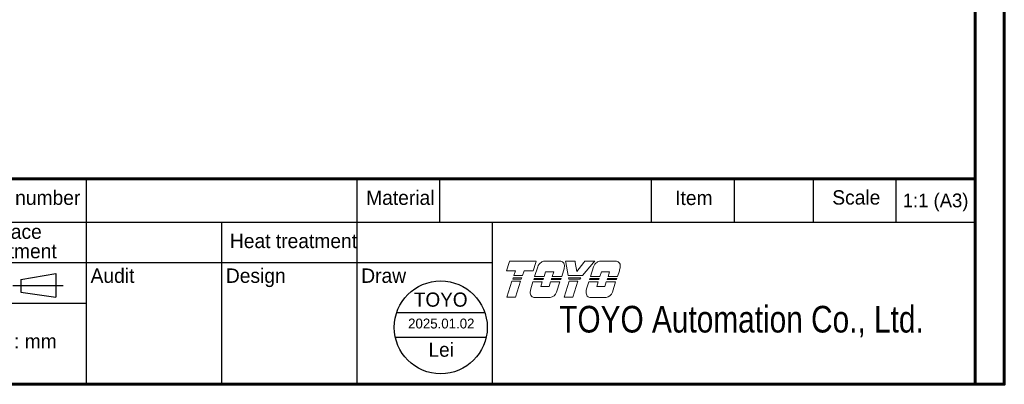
# Model space of a CAD drawing. Header units: millimetres. Extents: x 0 to 7391, y -1386 to 1502.
# Tile 125 of 127: x 6674 to 6853, y 1085 to 1152. Entities that reach past the tile are written whole.
import ezdxf
from ezdxf.enums import TextEntityAlignment as Align

# ---------------------------------------------------------------- set-up
doc = ezdxf.new("R2010")
doc.units = ezdxf.units.MM
doc.header["$LTSCALE"] = 0.5
doc.layers.add('BORDER', color=7, linetype='Continuous')
doc.layers.add('圖框', color=7, linetype='Continuous')
doc.layers.add('可見 (ISO)', color=7, linetype='Continuous', lineweight=25)
doc.styles.add('SEACAD_arial_ttf', font='arial.ttf', dxfattribs={"height": 0.2})
doc.styles.add('標題欄', font='txt')

# ---------------------------------------------------------------- blocks, each defined once
blk = doc.blocks.new('A4-英文圖框-橫式')
at = {"layer": 'BORDER', "color": 123, "linetype": 'Continuous', "lineweight": 60, "ltscale": 25.4}
for p, q in [((2549.79, 183.5), (2549.79, -95.06)), ((2151.7, -57.78), (2549.79, -57.78))]:
    blk.add_line(p, q, dxfattribs=at)
at = {"layer": 'BORDER', "color": 60, "linetype": 'Continuous', "ltscale": 25.4}
for p, q in [((2388.73, -65.63), (2388.73, -57.78)), ((2437.78, -65.63), (2437.78, -57.78)), ((2452.78, -65.63), (2452.78, -57.78)), ((2491.17, -65.63), (2491.17, -57.78)), ((2506.17, -65.63), (2506.17, -57.78)), ((2520.48, -65.63), (2520.48, -57.78)), ((2535.48, -65.63), (2535.48, -57.78)), ((2151.7, -65.63), (2549.79, -65.63)), ((2388.73, -95.06), (2388.73, -65.63)), ((2413.26, -95.06), (2413.26, -65.63)), ((2437.78, -95.06), (2437.78, -65.63)), ((2462.31, -95.06), (2462.31, -65.63)), ((2364.21, -72.99), (2462.31, -72.99)), ((2364.21, -80.35), (2388.73, -80.35)), ((2364.21, -95.06), (2549.79, -95.06))]:
    blk.add_line(p, q, dxfattribs=at)
at = {"layer": 'BORDER', "color": 7, "linetype": 'Continuous', "ltscale": 25.4}
for p, q in [((2376.83, -76.06), (2383.16, -74.99)), ((2376.83, -76.06), (2376.83, -78.37)), ((2383.16, -74.99), (2383.16, -79.24)), ((2376.83, -78.37), (2383.16, -79.24))]:
    blk.add_line(p, q, dxfattribs=at)
at = {"layer": 'BORDER', "color": 4, "linetype": 'Continuous', "ltscale": 25.4}
blk.add_line((2375.39, -77.12), (2384.51, -77.12), dxfattribs=at)
at = {"layer": 'BORDER', "color": 123, "linetype": 'Continuous', "lineweight": 60, "ltscale": 25.4}
blk.add_lwpolyline([(2151.7, 188.79), (2555.09, 188.79), (2555.09, -95.06), (2151.7, -95.06)], close=True, dxfattribs=at)
at = {"layer": '可見 (ISO)', "lineweight": 5}
for p, q in [((2464.86, -74.45), (2465.34, -72.94)), ((2465.42, -72.7), (2465.34, -72.94)), ((2465.42, -72.7), (2470.26, -72.7)), ((2470.18, -72.94), (2469.69, -74.45)), ((2470.18, -72.94), (2470.26, -72.7)), ((2471.8, -72.7), (2474.55, -72.7)), ((2475.55, -72.7), (2475.59, -72.94)), ((2475.55, -72.7), (2477.31, -72.7)), ((2476.04, -75.35), (2475.59, -72.94)), ((2477.34, -72.94), (2477.31, -72.7)), ((2477.34, -72.94), (2477.59, -74.57)), ((2477.59, -74.57), (2478.86, -72.94)), ((2480.66, -72.94), (2478.67, -75.35)), ((2479.05, -72.7), (2478.86, -72.94)), ((2479.05, -72.7), (2480.86, -72.7)), ((2480.66, -72.94), (2480.86, -72.7)), ((2481.92, -72.7), (2484.68, -72.7)), ((2466.49, -74.45), (2464.86, -74.45)), ((2466.2, -75.35), (2466.49, -74.45)), ((2468.06, -74.45), (2467.77, -75.35)), ((2469.69, -74.45), (2468.06, -74.45)), ((2469.97, -75.48), (2470.53, -73.73)), ((2471.95, -74.66), (2471.69, -75.48)), ((2473.43, -74.66), (2471.95, -74.66)), ((2473.17, -75.48), (2473.43, -74.66)), ((2475.2, -74.5), (2474.89, -75.48)), ((2480.09, -75.48), (2480.65, -73.73)), ((2482.08, -74.66), (2481.81, -75.48)), ((2483.55, -74.66), (2482.08, -74.66)), ((2483.29, -75.48), (2483.55, -74.66)), ((2485.33, -74.5), (2485.01, -75.48)), ((2464.9, -79.28), (2465.84, -76.38)), ((2465.84, -76.38), (2467.4, -76.38)), ((2465.99, -75.96), (2466.06, -75.75)), ((2467.55, -75.96), (2465.99, -75.96)), ((2466.06, -75.75), (2467.62, -75.75)), ((2467.77, -75.35), (2466.2, -75.35)), ((2467.4, -76.38), (2466.47, -79.28)), ((2467.62, -75.75), (2467.55, -75.96)), ((2469.25, -77.77), (2469.66, -76.5)), ((2469.66, -76.5), (2471.36, -76.5)), ((2469.79, -76.08), (2469.86, -75.88)), ((2471.49, -76.08), (2469.79, -76.08)), ((2469.86, -75.88), (2471.56, -75.88)), ((2471.69, -75.48), (2469.97, -75.48)), ((2471.36, -76.5), (2471.09, -77.31)), ((2471.56, -75.88), (2471.49, -76.08)), ((2472.57, -77.31), (2472.83, -76.5)), ((2472.83, -76.5), (2474.53, -76.5)), ((2472.99, -76.08), (2473.06, -75.88)), ((2474.69, -76.08), (2472.99, -76.08)), ((2473.06, -75.88), (2474.76, -75.88)), ((2474.89, -75.48), (2473.17, -75.48)), ((2474.53, -76.5), (2473.94, -78.35)), ((2474.76, -75.88), (2474.69, -76.08)), ((2475.3, -79.28), (2476.23, -76.38)), ((2478.67, -75.35), (2476.04, -75.35)), ((2476.16, -75.96), (2476.12, -75.75)), ((2476.12, -75.75), (2478.35, -75.75)), ((2478.18, -75.96), (2476.16, -75.96)), ((2476.23, -76.38), (2477.8, -76.38)), ((2477.8, -76.38), (2476.87, -79.28)), ((2478.35, -75.75), (2478.18, -75.96)), ((2479.37, -77.77), (2479.78, -76.5)), ((2479.78, -76.5), (2481.48, -76.5)), ((2479.92, -76.08), (2479.98, -75.88)), ((2481.61, -76.08), (2479.92, -76.08)), ((2479.98, -75.88), (2481.68, -75.88)), ((2481.81, -75.48), (2480.09, -75.48)), ((2481.48, -76.5), (2481.22, -77.31)), ((2481.68, -75.88), (2481.61, -76.08)), ((2482.69, -77.31), (2482.95, -76.5)), ((2482.95, -76.5), (2484.65, -76.5)), ((2483.11, -76.08), (2483.18, -75.88)), ((2484.81, -76.08), (2483.11, -76.08)), ((2483.18, -75.88), (2484.88, -75.88)), ((2485.01, -75.48), (2483.29, -75.48)), ((2484.65, -76.5), (2484.06, -78.35)), ((2484.88, -75.88), (2484.81, -76.08)), ((2471.09, -77.31), (2472.57, -77.31)), ((2481.22, -77.31), (2482.69, -77.31)), ((2466.47, -79.28), (2464.9, -79.28)), ((2472.78, -79.33), (2470.03, -79.33)), ((2476.87, -79.28), (2475.3, -79.28)), ((2482.91, -79.33), (2480.15, -79.33))]:
    blk.add_line(p, q, dxfattribs=at)
for centre, radius, start, end in [((2471.99, -74.24), 1.55, 123.3001, 160.8894), ((2474.52, -73.55), 0.85, 349.7215, 45.5037), ((2482.12, -74.24), 1.55, 123.3001, 160.8894), ((2484.64, -73.55), 0.85, 349.7215, 45.5037), ((2469.75, -73.08), 5.64, 345.4024, 353.6243), ((2479.87, -73.08), 5.64, 345.4024, 353.6243), ((2470.02, -78.48), 0.85, 172.7215, 270.3361), ((2474.81, -78.7), 5.64, 170.4732, 176.6243), ((2472.48, -77.8), 1.55, 281.1769, 339.4117), ((2484.93, -78.7), 5.64, 170.4732, 176.6243), ((2480.15, -78.48), 0.85, 172.7215, 270.3361), ((2482.61, -77.8), 1.55, 281.1769, 339.4117)]:
    blk.add_arc(centre, radius, start, end, dxfattribs=at)
for points, knots in [([(2471.14, -72.94), (2471.22, -72.89), (2471.31, -72.84), (2471.53, -72.75), (2471.66, -72.72), (2471.8, -72.7)], [0.7632588, 0.7632588, 0.7632588, 0.7632588, 0.8183582, 0.8183582, 0.8969132, 0.8969132, 0.8969132, 0.8969132]), ([(2475.11, -72.94), (2475.04, -72.87), (2474.94, -72.81), (2474.75, -72.73), (2474.65, -72.71), (2474.55, -72.7)], [0.3846511, 0.3846511, 0.3846511, 0.3846511, 0.4469665, 0.4469665, 0.5029651, 0.5029651, 0.5029651, 0.5029651]), ([(2481.26, -72.94), (2481.34, -72.89), (2481.43, -72.84), (2481.65, -72.75), (2481.79, -72.72), (2481.92, -72.7)], [0.7632591, 0.7632591, 0.7632591, 0.7632591, 0.8183584, 0.8183584, 0.8969135, 0.8969135, 0.8969135, 0.8969135]), ([(2485.23, -72.94), (2485.16, -72.87), (2485.06, -72.81), (2484.87, -72.73), (2484.77, -72.71), (2484.68, -72.7)], [0.3846512, 0.3846512, 0.3846512, 0.3846512, 0.4469719, 0.4469719, 0.5029651, 0.5029651, 0.5029651, 0.5029651])]:
    blk.add_open_spline(points, degree=3, knots=knots, dxfattribs=at)
at = {"layer": 'BORDER', "color": 7, "linetype": 'Continuous', "ltscale": 25.4, "style": 'SEACAD_arial_ttf', "width": 0.8}
blk.add_text('TOYO Automation Co., Ltd.', height=4.8353, dxfattribs=at).set_placement((2474.42, -80.83), align=Align.TOP_LEFT)
at = {"layer": '圖框', "style": '標題欄'}
for s, height, p in [('Part number', 2.6053, (2368.46, -59.91)), (' Material', 2.605, (2438.46, -59.91)), ('Item', 2.605, (2495.44, -59.94)), ('Scale', 2.605, (2523.91, -59.86)), ('Surface', 2.605, (2368.64, -66.07)), ('Heat treatment', 2.6053, (2414.74, -67.75)), ('treatment', 2.605, (2368.64, -69.6)), ('Audit', 2.605, (2389.49, -74.05)), ('Design', 2.605, (2414.01, -74.05)), ('Draw', 2.605, (2438.54, -74.05)), ('Unit : mm', 2.605, (2368.45, -85.94))]:
    blk.add_text(s, height=height, dxfattribs=at).set_placement(p, align=Align.TOP_LEFT)

msp = doc.modelspace()

# ---------------------------------------------------------------- linework, layer by layer
at = {"color": 1}
for p, q in [((6742.696, 1098.516), (6758.666, 1098.516)), ((6742.442, 1094.055), (6758.92, 1094.055))]:
    msp.add_line(p, q, dxfattribs=at)
msp.add_circle((6750.681, 1095.824), 8.427, dxfattribs=at)

# ---------------------------------------------------------------- block references
msp.add_blockref('A4-英文圖框-橫式', (4297.732, 1180.558))

# ---------------------------------------------------------------- texts
at = {"layer": '圖框', "style": '標題欄'}
msp.add_text('1:1 (A3)', height=2.5, dxfattribs=at).set_placement((6840.367, 1118.851), align=Align.MIDDLE_CENTER)
at = {"layer": '圖框', "color": 1, "style": '標題欄'}
msp.add_text('TOYO', height=2.5673, dxfattribs=at).set_placement((6745.814, 1102.145), align=Align.TOP_LEFT)
for s, height, p in [('2025.01.02', 1.7971, (6750.778, 1096.522)), ('Lei', 2.5673, (6750.768, 1091.782))]:
    msp.add_text(s, height=height, dxfattribs=at).set_placement(p, align=Align.MIDDLE_CENTER)

doc.saveas('drawing.dxf')
